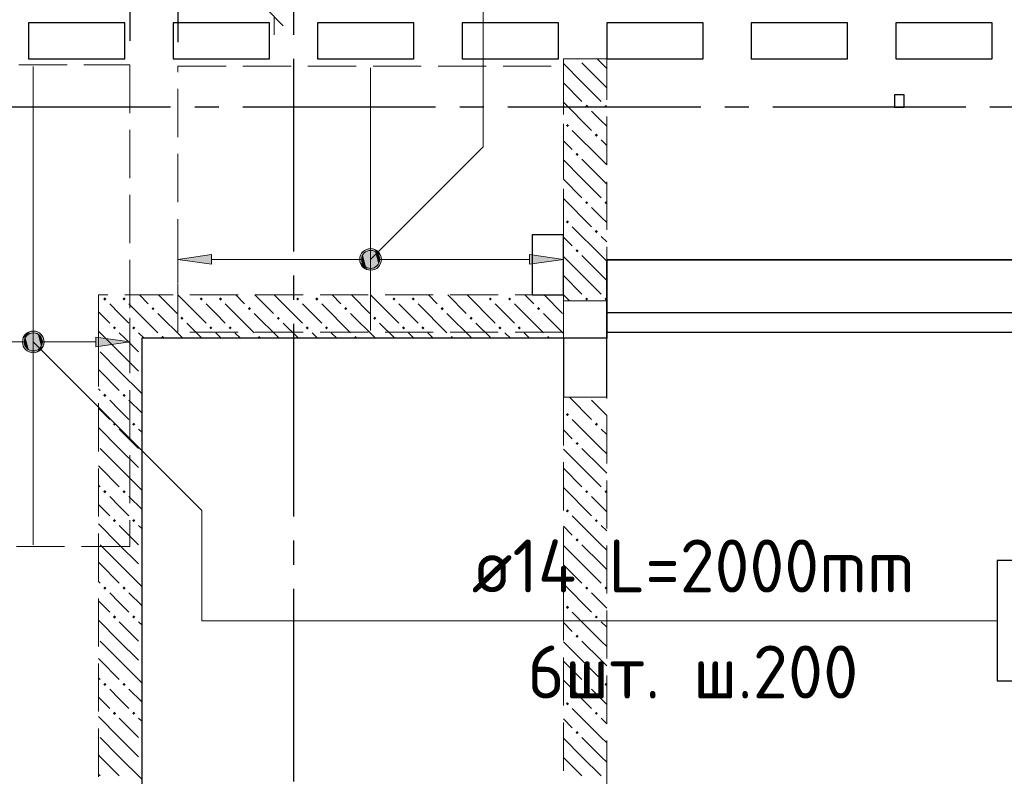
# Model space of a CAD drawing. Header units: millimetres. Extents: x 0 to 61017, y 0 to 42000.
# Tile 9 of 24: x 16584 to 20670, y 31522 to 34662. Entities that reach past the tile are written whole.
import ezdxf

# ---------------------------------------------------------------- set-up
doc = ezdxf.new("R2010")
doc.units = ezdxf.units.MM
doc.linetypes.add('______2', pattern=[270, 200, -70])
doc.linetypes.add('______5', pattern=[1100, 800, -100, 100, -100])
for name, color, linetype, lineweight in [('Standard', 7, 'Continuous', 25), ('ДОП Верх по У', 7, 'Continuous', 25), ('ЖБ Балка Вышележаща', 7, 'Continuous', 25), ('Макрос окна_ макрос двери', 7, 'Continuous', 18), ('Оси', 40, '______5', 18), ('Позиционная метка номер позиции', 7, 'Continuous', 13), ('Примечания', 7, 'Continuous', 25)]:
    doc.layers.add(name, color=color, linetype=linetype, lineweight=lineweight)
for name, color, linetype, lineweight, true_color in [('ЖБ Балка Нижележащая', 7, '______2', 25, 0x8c8cff), ('ЖБ Перекрытие верхний уровень', 7, 'Continuous', 25, 0xe0e0ff), ('ЖБ Стена верхний уровень', 7, 'Continuous', 25, 0x006e00)]:
    doc.layers.add(name, color=color, linetype=linetype, lineweight=lineweight, true_color=true_color)
doc.styles.add('ISOCPEUR', font='txt')

msp = doc.modelspace()

# ---------------------------------------------------------------- hatches: boundary and pattern name
at = {"layer": 'ДОП Верх по У', "linetype": 'Continuous', "lineweight": 13, "transparency": 33554687}
msp.add_hatch(color=7, dxfattribs=at).paths.add_polyline_path([(17380, 33647.5), (17240, 33667.5), (17380, 33687.5)], flags=16)
for points in [[(18007.7, 33648.7), (18007.7, 33686.2), (18002.5, 33667.5)], [(18007.7, 33686.2), (18021.2, 33635.2), (18021.2, 33699.7)], [(18007.7, 33686.2), (18007.7, 33648.7), (18021.2, 33635.2)], [(18021.2, 33699.7), (18040, 33630), (18040, 33705)], [(18021.2, 33699.7), (18021.2, 33635.2), (18040, 33630)], [(18040, 33705), (18040, 33630), (18058.7, 33635.2)], [(18040, 33705), (18058.7, 33635.2), (18058.7, 33699.7)], [(18058.7, 33699.7), (18058.7, 33635.2), (18072.2, 33648.7)], [(18058.7, 33699.7), (18072.2, 33648.7), (18072.2, 33686.2)], [(18072.2, 33686.2), (18072.2, 33648.7), (18077.5, 33667.5)], [(18700, 33647.5), (18840, 33667.5), (18700, 33687.5)], [(16607.7, 33343.7), (16621.2, 33292.7), (16621.2, 33357.2)], [(16621.2, 33357.2), (16640, 33287.5), (16640, 33362.5)], [(16621.2, 33357.2), (16621.2, 33292.7), (16640, 33287.5)], [(16640, 33362.5), (16640, 33287.5), (16658.7, 33292.7)], [(16640, 33362.5), (16658.7, 33292.7), (16658.7, 33357.2)], [(16658.7, 33357.2), (16658.7, 33292.7), (16672.2, 33306.2)], [(16658.7, 33357.2), (16672.2, 33306.2), (16672.2, 33343.7)], [(16607.7, 33306.2), (16607.7, 33343.7), (16602.5, 33325)], [(16607.7, 33343.7), (16607.7, 33306.2), (16621.2, 33292.7)], [(16672.2, 33343.7), (16672.2, 33306.2), (16677.5, 33325)], [(16900, 33305), (17040, 33325), (16900, 33345)]]:
    msp.add_hatch(color=7, dxfattribs=at).paths.add_polyline_path(points)
at = {"layer": 'ЖБ Стена верхний уровень', "linetype": 'Continuous', "lineweight": 18, "transparency": 33554687}
for points in [[(18900.3, 34500), (18897, 34496.6), (18893.6, 34500)], [(18930.5, 34303.1), (18937, 34309.6), (18943.5, 34303.1), (18937, 34296.6)], [(19010.5, 34303.1), (19016.9, 34309.6), (19020, 34306.6), (19020, 34299.7), (19016.9, 34296.6)], [(18850.5, 34223.1), (18857, 34229.6), (18863.5, 34223.1), (18857, 34216.6)], [(18970.5, 34183.1), (18977, 34189.6), (18983.5, 34183.1), (18977, 34176.6)], [(18890.5, 34103.1), (18897, 34109.6), (18903.4, 34103.1), (18897, 34096.6)], [(18930.5, 33903.1), (18937, 33909.6), (18943.5, 33903.1), (18937, 33896.6)], [(19010.5, 33903.1), (19016.9, 33909.6), (19020, 33906.6), (19020, 33899.7), (19016.9, 33896.6)], [(18850.5, 33823.1), (18857, 33829.6), (18863.5, 33823.1), (18857, 33816.6)], [(18970.5, 33783.1), (18977, 33789.6), (18983.5, 33783.1), (18977, 33776.6)], [(18890.5, 33703.1), (18897, 33709.6), (18903.4, 33703.1), (18897, 33696.6)], [(16930.5, 33503.1), (16937, 33509.6), (16943.5, 33503.1), (16937, 33496.6)], [(17010.5, 33503.1), (17016.9, 33509.6), (17023.4, 33503.1), (17016.9, 33496.6)], [(17330.5, 33503.1), (17337, 33509.6), (17343.5, 33503.1), (17337, 33496.6)], [(17410.5, 33503.1), (17416.9, 33509.6), (17423.4, 33503.1), (17416.9, 33496.6)], [(17730.5, 33503.1), (17737, 33509.6), (17743.5, 33503.1), (17737, 33496.6)], [(17810.5, 33503.1), (17816.9, 33509.6), (17823.4, 33503.1), (17816.9, 33496.6)], [(18130.5, 33503.1), (18137, 33509.6), (18143.5, 33503.1), (18137, 33496.6)], [(18210.5, 33503.1), (18216.9, 33509.6), (18223.4, 33503.1), (18216.9, 33496.6)], [(18530.5, 33503.1), (18537, 33509.6), (18543.5, 33503.1), (18537, 33496.6)], [(18610.5, 33503.1), (18616.9, 33509.6), (18623.4, 33503.1), (18616.9, 33496.6)], [(18930.5, 33503.1), (18937, 33509.6), (18943.5, 33503.1), (18937, 33496.6)], [(19010.5, 33503.1), (19016.9, 33509.6), (19020, 33506.6), (19020, 33499.7), (19016.9, 33496.6)], [(17130.5, 33463.1), (17137, 33469.6), (17143.5, 33463.1), (17137, 33456.6)], [(17250.5, 33423.1), (17257, 33429.6), (17263.5, 33423.1), (17257, 33416.6)], [(17530.5, 33463.1), (17537, 33469.6), (17543.5, 33463.1), (17537, 33456.6)], [(17650.5, 33423.1), (17657, 33429.6), (17663.5, 33423.1), (17657, 33416.6)], [(17930.5, 33463.1), (17937, 33469.6), (17943.5, 33463.1), (17937, 33456.6)], [(18050.5, 33423.1), (18057, 33429.6), (18063.5, 33423.1), (18057, 33416.6)], [(18330.5, 33463.1), (18337, 33469.6), (18343.5, 33463.1), (18337, 33456.6)], [(18450.5, 33423.1), (18457, 33429.6), (18463.5, 33423.1), (18457, 33416.6)], [(18730.5, 33463.1), (18737, 33469.6), (18743.5, 33463.1), (18737, 33456.6)], [(16970.5, 33383.1), (16977, 33389.6), (16983.5, 33383.1), (16977, 33376.6)], [(17050.5, 33383.1), (17057, 33389.6), (17063.5, 33383.1), (17057, 33376.6)], [(17370.5, 33383.1), (17377, 33389.6), (17383.5, 33383.1), (17377, 33376.6)], [(17450.5, 33383.1), (17457, 33389.6), (17463.5, 33383.1), (17457, 33376.6)], [(17770.5, 33383.1), (17777, 33389.6), (17783.5, 33383.1), (17777, 33376.6)], [(17850.5, 33383.1), (17857, 33389.6), (17863.5, 33383.1), (17857, 33376.6)], [(18170.5, 33383.1), (18177, 33389.6), (18183.5, 33383.1), (18177, 33376.6)], [(18250.5, 33383.1), (18257, 33389.6), (18263.5, 33383.1), (18257, 33376.6)], [(18570.5, 33383.1), (18577, 33389.6), (18583.5, 33383.1), (18577, 33376.6)], [(18650.5, 33383.1), (18657, 33389.6), (18663.5, 33383.1), (18657, 33376.6)], [(17170.5, 33343.1), (17177, 33349.6), (17183.5, 33343.1), (17180.3, 33340), (17173.6, 33340)], [(17570.5, 33343.1), (17577, 33349.6), (17583.5, 33343.1), (17580.3, 33340), (17573.6, 33340)], [(17970.5, 33343.1), (17977, 33349.6), (17983.5, 33343.1), (17980.3, 33340), (17973.6, 33340)], [(18370.5, 33343.1), (18377, 33349.6), (18383.5, 33343.1), (18380.3, 33340), (18373.6, 33340)], [(18770.5, 33343.1), (18777, 33349.6), (18783.5, 33343.1), (18780.3, 33340), (18773.6, 33340)], [(16930.5, 33103.1), (16937, 33109.6), (16943.5, 33103.1), (16937, 33096.6)], [(17010.5, 33103.1), (17016.9, 33109.6), (17023.4, 33103.1), (17016.9, 33096.6)], [(18850.5, 33023.1), (18857, 33029.6), (18863.5, 33023.1), (18857, 33016.6)], [(16970.5, 32983.1), (16977, 32989.6), (16983.5, 32983.1), (16977, 32976.6)], [(17050.5, 32983.1), (17057, 32989.6), (17063.5, 32983.1), (17057, 32976.6)], [(18970.5, 32983.1), (18977, 32989.6), (18983.5, 32983.1), (18977, 32976.6)], [(18890.5, 32903.1), (18897, 32909.6), (18903.4, 32903.1), (18897, 32896.6)], [(16930.5, 32703.1), (16937, 32709.6), (16943.5, 32703.1), (16937, 32696.6)], [(17010.5, 32703.1), (17016.9, 32709.6), (17023.4, 32703.1), (17016.9, 32696.6)], [(18930.5, 32703.1), (18937, 32709.6), (18943.5, 32703.1), (18937, 32696.6)], [(19010.5, 32703.1), (19016.9, 32709.6), (19020, 32706.6), (19020, 32699.7), (19016.9, 32696.6)], [(18850.5, 32623.1), (18857, 32629.6), (18863.5, 32623.1), (18857, 32616.6)], [(16970.5, 32583.1), (16977, 32589.6), (16983.5, 32583.1), (16977, 32576.6)], [(17050.5, 32583.1), (17057, 32589.6), (17063.5, 32583.1), (17057, 32576.6)], [(18970.5, 32583.1), (18977, 32589.6), (18983.5, 32583.1), (18977, 32576.6)], [(18890.5, 32503.1), (18897, 32509.6), (18903.4, 32503.1), (18897, 32496.6)], [(16930.5, 32303.1), (16937, 32309.6), (16943.5, 32303.1), (16937, 32296.6)], [(17010.5, 32303.1), (17016.9, 32309.6), (17023.4, 32303.1), (17016.9, 32296.6)], [(18930.5, 32303.1), (18937, 32309.6), (18943.5, 32303.1), (18937, 32296.6)], [(19010.5, 32303.1), (19016.9, 32309.6), (19020, 32306.6), (19020, 32299.7), (19016.9, 32296.6)], [(18850.5, 32223.1), (18857, 32229.6), (18863.5, 32223.1), (18857, 32216.6)], [(16970.5, 32183.1), (16977, 32189.6), (16983.5, 32183.1), (16977, 32176.6)], [(17050.5, 32183.1), (17057, 32189.6), (17063.5, 32183.1), (17057, 32176.6)], [(18970.5, 32183.1), (18977, 32189.6), (18983.5, 32183.1), (18977, 32176.6)], [(18890.5, 32103.1), (18897, 32109.6), (18903.4, 32103.1), (18897, 32096.6)], [(16930.5, 31903.1), (16937, 31909.6), (16943.5, 31903.1), (16937, 31896.6)], [(17010.5, 31903.1), (17016.9, 31909.6), (17023.4, 31903.1), (17016.9, 31896.6)], [(18930.5, 31903.1), (18937, 31909.6), (18943.5, 31903.1), (18937, 31896.6)], [(19010.5, 31903.1), (19016.9, 31909.6), (19020, 31906.6), (19020, 31899.7), (19016.9, 31896.6)], [(18850.5, 31823.1), (18857, 31829.6), (18863.5, 31823.1), (18857, 31816.6)], [(16970.5, 31783.1), (16977, 31789.6), (16983.5, 31783.1), (16977, 31776.6)], [(17050.5, 31783.1), (17057, 31789.6), (17063.5, 31783.1), (17057, 31776.6)], [(18970.5, 31783.1), (18977, 31789.6), (18983.5, 31783.1), (18977, 31776.6)], [(18890.5, 31703.1), (18897, 31709.6), (18903.4, 31703.1), (18897, 31696.6)]]:
    msp.add_hatch(color=7, dxfattribs=at).paths.add_polyline_path(points, flags=16)
at = {"layer": 'Позиционная метка номер позиции', "linetype": 'Continuous', "lineweight": 13, "transparency": 33554687}
for points in [[(17996.7, 33679), (18071.8, 33635.7), (18008.2, 33699.3)], [(17996.7, 33656), (18051.5, 33624.2), (17996.7, 33679)], [(17996.7, 33679), (18051.5, 33624.2), (18071.8, 33635.7)], [(18008.2, 33699.3), (18083.3, 33656), (18028.5, 33710.8)], [(18008.2, 33699.3), (18071.8, 33635.7), (18083.3, 33656)], [(18028.5, 33710.8), (18083.3, 33656), (18083.3, 33679)], [(18028.5, 33710.8), (18083.3, 33679), (18051.5, 33710.8)], [(18051.5, 33710.8), (18083.3, 33679), (18071.8, 33699.3)], [(18028.5, 33624.2), (17996.7, 33656), (18008.2, 33635.7)], [(17996.7, 33656), (18028.5, 33624.2), (18051.5, 33624.2)], [(16596.7, 33336.5), (16628.5, 33368.3), (16608.2, 33356.8)], [(16628.5, 33368.3), (16596.7, 33336.5), (16596.7, 33313.5)], [(16628.5, 33368.3), (16596.7, 33313.5), (16651.5, 33368.3)], [(16651.5, 33368.3), (16596.7, 33313.5), (16608.2, 33293.2)], [(16651.5, 33368.3), (16608.2, 33293.2), (16671.8, 33356.8)], [(16671.8, 33356.8), (16608.2, 33293.2), (16628.5, 33281.7)], [(16671.8, 33356.8), (16628.5, 33281.7), (16683.3, 33336.5)], [(16683.3, 33336.5), (16628.5, 33281.7), (16651.5, 33281.7)], [(16683.3, 33336.5), (16651.5, 33281.7), (16683.3, 33313.5)], [(16683.3, 33313.5), (16651.5, 33281.7), (16671.8, 33293.2)]]:
    msp.add_hatch(color=7, dxfattribs=at).paths.add_polyline_path(points)

# ---------------------------------------------------------------- linework, layer by layer
at = {"layer": 'Standard', "color": 251, "linetype": 'Continuous', "lineweight": -3, "true_color": 0x656565, "transparency": 33554687}
for p, q in [((17040, 36650), (17040, 34575)), ((17240, 36650), (17240, 34569))]:
    msp.add_line(p, q, dxfattribs=at)
at = {"layer": 'Standard', "color": 7, "linetype": 'Continuous', "lineweight": 25, "transparency": 33554687}
for p, q in [((17602.5, 34712.5), (17677.5, 34637.5)), ((16620, 34650), (16620, 34500)), ((17020, 34650), (16620, 34650)), ((17020, 34500), (17020, 34650)), ((17220, 34650), (17220, 34500)), ((17620, 34650), (17220, 34650)), ((17620, 34500), (17620, 34650)), ((17820, 34650), (17820, 34500)), ((18220, 34650), (17820, 34650)), ((18220, 34500), (18220, 34650)), ((18420, 34650), (18420, 34500)), ((18820, 34650), (18420, 34650)), ((18820, 34500), (18820, 34650)), ((19020, 34650), (19020, 34500)), ((19420, 34650), (19020, 34650)), ((19420, 34500), (19420, 34650)), ((19620, 34650), (19620, 34500)), ((20020, 34650), (19620, 34650)), ((20020, 34500), (20020, 34650)), ((20220, 34650), (20220, 34500)), ((20620, 34650), (20220, 34650)), ((20620, 34500), (20620, 34650)), ((16620, 34500), (17020, 34500)), ((17220, 34500), (17620, 34500)), ((17820, 34500), (18220, 34500)), ((18420, 34500), (18820, 34500)), ((19020, 34500), (19420, 34500)), ((19620, 34500), (20020, 34500)), ((20220, 34500), (20620, 34500)), ((20215, 34350), (20215, 34300)), ((20255, 34350), (20215, 34350)), ((20255, 34300), (20255, 34350)), ((20215, 34300), (20255, 34300)), ((18710, 33770), (18710, 33520)), ((18840, 33770), (18710, 33770)), ((18840, 33520), (18840, 33770)), ((19020, 33445), (19020, 33665)), ((19020, 33665), (21550, 33665)), ((19020, 33665), (19020, 33445)), ((21550, 33665), (19020, 33665)), ((18710, 33520), (18840, 33520)), ((21550, 33445), (19020, 33445)), ((19020, 33445), (19020, 33340)), ((19020, 33365), (21550, 33365)), ((17090, 33340), (17090, 28900)), ((19020, 33340), (17090, 33340))]:
    msp.add_line(p, q, dxfattribs=at)
at = {"layer": 'Standard', "color": 7, "linetype": 'Continuous', "lineweight": 13, "transparency": 33554687}
msp.add_line((17640, 34675), (17640, 34600), dxfattribs=at)
at = {"layer": 'ДОП Верх по У', "color": 7, "linetype": 'Continuous', "lineweight": 18, "transparency": 33554687}
for p, q in [((16640, 34468), (16640, 32482)), ((18040, 34462), (18040, 33372))]:
    msp.add_line(p, q, dxfattribs=at)
at = {"layer": 'ДОП Верх по У', "color": 251, "linetype": 'Continuous', "lineweight": 13, "true_color": 0x494949, "transparency": 33554687}
for p, q in [((17240, 33667.5), (17240, 33767.5)), ((18840, 33667.5), (18840, 33767.5)), ((17240, 33667.5), (17380, 33687.5)), ((17380, 33687.5), (17380, 33647.5)), ((18040, 33705), (18040, 33705)), ((18840, 33667.5), (18700, 33687.5)), ((18700, 33687.5), (18700, 33647.5)), ((17380, 33647.5), (17240, 33667.5)), ((17240, 33667.5), (17240, 33567.5)), ((17240, 33667.5), (17240, 33667.5)), ((17380, 33667.5), (18010, 33667.5)), ((18070, 33667.5), (18700, 33667.5)), ((18700, 33647.5), (18840, 33667.5)), ((18840, 33667.5), (18840, 33567.5)), ((18840, 33667.5), (18840, 33667.5)), ((18040, 33630), (18040, 33630)), ((17040, 33325), (17040, 33425)), ((16640, 33362.5), (16640, 33362.5)), ((16180, 33325), (16610, 33325)), ((16670, 33325), (16900, 33325)), ((17040, 33325), (16900, 33345)), ((16900, 33345), (16900, 33305)), ((16900, 33305), (17040, 33325)), ((17040, 33325), (17040, 33225)), ((17040, 33325), (17040, 33325)), ((16640, 33287.5), (16640, 33287.5))]:
    msp.add_line(p, q, dxfattribs=at)
at = {"layer": 'ДОП Верх по У', "color": 7, "linetype": 'Continuous', "lineweight": 13, "transparency": 33554687}
msp.add_line((18440, 32167.5), (20548, 32167.5), dxfattribs=at)
at = {"layer": 'ДОП Верх по У', "color": 7, "linetype": 'Continuous', "lineweight": 25, "transparency": 33554687}
msp.add_lwpolyline([(20640, 31917.5), (21100, 31917.5), (21100, 32417.5), (20640, 32417.5), (20640, 31917.5)], dxfattribs=at)
at = {"layer": 'ДОП Верх по У', "color": 251, "linetype": 'Continuous', "lineweight": 13, "true_color": 0x494949, "transparency": 33554687}
for centre in [(18040, 33667.5), (16640, 33325)]:
    msp.add_circle(centre, 37.5, dxfattribs=at)
at = {"layer": 'ЖБ Балка Вышележаща', "color": 7, "linetype": 'Continuous', "lineweight": 18, "transparency": 33554687}
for p, q in [((19020, 33445), (19020, 33365)), ((19020, 33365), (21550, 33365))]:
    msp.add_line(p, q, dxfattribs=at)
at = {"layer": 'ЖБ Балка Нижележащая', "color": 251, "linetype": '______2', "lineweight": 18, "true_color": 0x656565, "transparency": 33554687}
for p, q in [((21550, 33665), (19020, 33665)), ((19020, 33665), (19020, 33445))]:
    msp.add_line(p, q, dxfattribs=at)
at = {"layer": 'ЖБ Перекрытие верхний уровень', "color": 7, "linetype": 'Continuous', "lineweight": 18, "transparency": 33554687}
for p, q in [((16620, 34650), (17020, 34650)), ((16620, 34500), (16620, 34650)), ((17020, 34650), (17020, 34500)), ((17220, 34500), (17220, 34650)), ((17220, 34650), (17620, 34650)), ((17620, 34650), (17620, 34500)), ((17820, 34650), (18220, 34650)), ((17820, 34500), (17820, 34650)), ((18220, 34650), (18220, 34500)), ((18420, 34500), (18420, 34650)), ((18420, 34650), (18820, 34650)), ((18820, 34650), (18820, 34500)), ((19020, 34650), (19420, 34650)), ((19020, 34500), (19020, 34650)), ((19420, 34650), (19420, 34500)), ((19620, 34500), (19620, 34650)), ((19620, 34650), (20020, 34650)), ((20020, 34650), (20020, 34500)), ((20220, 34500), (20220, 34650)), ((20220, 34650), (20620, 34650)), ((20620, 34650), (20620, 34500)), ((17020, 34500), (16620, 34500)), ((17620, 34500), (17220, 34500)), ((18220, 34500), (17820, 34500)), ((18820, 34500), (18420, 34500)), ((19420, 34500), (19020, 34500)), ((20020, 34500), (19620, 34500)), ((20620, 34500), (20220, 34500)), ((20255, 34350), (20215, 34350)), ((20215, 34350), (20215, 34300)), ((20255, 34300), (20255, 34350)), ((20215, 34300), (20255, 34300)), ((18840, 33770), (18710, 33770)), ((18710, 33770), (18710, 33520)), ((18840, 33520), (18840, 33770)), ((18710, 33520), (18840, 33520)), ((19020, 33340), (19020, 33445)), ((19020, 33445), (21550, 33445)), ((17090, 28900), (17090, 33340)), ((17090, 33340), (19020, 33340))]:
    msp.add_line(p, q, dxfattribs=at)
at = {"layer": 'ЖБ Стена верхний уровень', "color": 251, "linetype": '______2', "lineweight": 13, "true_color": 0x656565, "transparency": 33554687}
for p, q in [((19020, 34500), (18840, 34500)), ((18840, 34500), (18840, 33520)), ((19020, 33520), (19020, 34500)), ((18840, 33520), (16910, 33520)), ((16910, 33520), (16910, 33340)), ((19020, 33495), (19020, 33520)), ((19020, 33495), (18840, 33495)), ((18840, 33495), (18840, 33340)), ((19020, 33495), (18840, 33495)), ((18840, 33495), (18840, 33340)), ((16910, 33340), (16910, 30802.5)), ((17090, 33340), (18840, 33340)), ((17090, 30802.5), (17090, 33340)), ((18840, 33095), (19020, 33095)), ((18840, 33095), (19020, 33095)), ((18840, 33095), (18840, 30680)), ((19020, 30660), (19020, 33095))]:
    msp.add_line(p, q, dxfattribs=at)
at = {"layer": 'ЖБ Стена верхний уровень', "color": 9, "linetype": 'Continuous', "lineweight": 18, "true_color": 0xc7c7c7, "transparency": 33554687}
for p, q in [((18997, 34483.1), (18980.1, 34500)), ((18916.9, 34403.1), (18840, 34480.1)), ((18916.9, 34483.1), (18997, 34403.1)), ((18997, 34483.1), (19020, 34460.1)), ((18840, 34400.1), (18916.9, 34323.1)), ((18916.9, 34403.1), (18997, 34323.1)), ((18997, 34403.1), (19020, 34380.1)), ((18840, 34320.1), (18957, 34203.1)), ((18997, 34243.1), (18957, 34283.1)), ((19020, 34220.1), (18997, 34243.1)), ((18997, 34083.1), (18877, 34203.1)), ((18840, 34160.1), (18877, 34123.1)), ((18997, 34163.1), (19020, 34140.1)), ((18916.9, 34083.1), (18997, 34003.1)), ((18997, 34083.1), (19020, 34060.1)), ((18916.9, 34003.1), (18840, 34080.1)), ((18916.9, 34003.1), (18997, 33923.1)), ((18997, 34003.1), (19020, 33980.1)), ((18840, 34000.1), (18916.9, 33923.1)), ((18840, 33920.1), (18957, 33803.1)), ((18997, 33843.1), (18957, 33883.1)), ((19020, 33820.1), (18997, 33843.1)), ((18997, 33683.1), (18877, 33803.1)), ((18840, 33760.1), (18877, 33723.1)), ((18997, 33763.1), (19020, 33740.1)), ((18916.9, 33603.1), (18840, 33680.1)), ((18916.9, 33683.1), (18997, 33603.1)), ((18997, 33683.1), (19020, 33660.1)), ((18840, 33600.1), (18916.9, 33523.1)), ((18916.9, 33603.1), (18997, 33523.1)), ((18997, 33603.1), (19020, 33580.1)), ((17080.1, 33520), (17116.9, 33483.1)), ((17160.1, 33520), (17237, 33443.1)), ((17240.1, 33520), (17357, 33403.1)), ((17480.1, 33520), (17516.9, 33483.1)), ((17560.1, 33520), (17637, 33443.1)), ((17640.1, 33520), (17757, 33403.1)), ((17880.1, 33520), (17916.9, 33483.1)), ((17960.1, 33520), (18037, 33443.1)), ((18040.1, 33520), (18157, 33403.1)), ((18280.1, 33520), (18316.9, 33483.1)), ((18360.1, 33520), (18437, 33443.1)), ((18440.1, 33520), (18557, 33403.1)), ((18680.1, 33520), (18716.9, 33483.1)), ((18760.1, 33520), (18837, 33443.1)), ((18840, 33520.1), (18840.1, 33520)), ((18840.1, 33520), (18865.1, 33495)), ((16997, 33443.1), (16957, 33483.1)), ((17037, 33483.1), (17157, 33363.1)), ((17397, 33443.1), (17357, 33483.1)), ((17437, 33483.1), (17557, 33363.1)), ((17797, 33443.1), (17757, 33483.1)), ((17837, 33483.1), (17957, 33363.1)), ((18197, 33443.1), (18157, 33483.1)), ((18237, 33483.1), (18357, 33363.1)), ((18597, 33443.1), (18557, 33483.1)), ((18637, 33483.1), (18757, 33363.1)), ((16910, 33450.1), (16957, 33403.1)), ((17037, 33403.1), (16997, 33443.1)), ((17157, 33443.1), (17260.1, 33340)), ((17437, 33403.1), (17397, 33443.1)), ((17557, 33443.1), (17660.1, 33340)), ((17837, 33403.1), (17797, 33443.1)), ((17957, 33443.1), (18060.1, 33340)), ((18237, 33403.1), (18197, 33443.1)), ((18357, 33443.1), (18460.1, 33340)), ((18637, 33403.1), (18597, 33443.1)), ((18757, 33443.1), (18840, 33360.1)), ((17340.1, 33340), (17277, 33403.1)), ((17740.1, 33340), (17677, 33403.1)), ((18140.1, 33340), (18077, 33403.1)), ((18540.1, 33340), (18477, 33403.1)), ((16940.1, 33340), (16910, 33370.1)), ((16997, 33363.1), (17020.1, 33340)), ((17077, 33363.1), (17100.1, 33340)), ((17397, 33363.1), (17420.1, 33340)), ((17477, 33363.1), (17500.1, 33340)), ((17797, 33363.1), (17820.1, 33340)), ((17877, 33363.1), (17900.1, 33340)), ((18197, 33363.1), (18220.1, 33340)), ((18277, 33363.1), (18300.1, 33340)), ((18597, 33363.1), (18620.1, 33340)), ((18677, 33363.1), (18700.1, 33340)), ((16997, 33283.1), (16940.1, 33340)), ((17020.1, 33340), (17077, 33283.1)), ((16916.9, 33283.1), (16997, 33203.1)), ((16997, 33283.1), (17077, 33203.1)), ((16916.9, 33203.1), (16910, 33210.1)), ((16916.9, 33203.1), (16997, 33123.1)), ((16997, 33203.1), (17090, 33110.1)), ((16910, 33130.1), (16916.9, 33123.1)), ((16997, 33043.1), (16957, 33083.1)), ((17037, 33083.1), (17090, 33030.1)), ((18865.1, 33095), (18957, 33003.1)), ((18997, 33043.1), (18957, 33083.1)), ((16910, 33050.1), (16957, 33003.1)), ((17037, 33003.1), (16997, 33043.1)), ((19020, 33020.1), (18997, 33043.1)), ((18997, 32883.1), (18877, 33003.1)), ((16997, 32883.1), (16910, 32970.1)), ((16997, 32963.1), (17077, 32883.1)), ((17077, 32963.1), (17090, 32950.1)), ((18840, 32960.1), (18877, 32923.1)), ((18997, 32963.1), (19020, 32940.1)), ((16916.9, 32883.1), (16997, 32803.1)), ((16997, 32883.1), (17077, 32803.1)), ((18916.9, 32803.1), (18840, 32880.1)), ((18916.9, 32883.1), (18997, 32803.1)), ((18997, 32883.1), (19020, 32860.1)), ((16916.9, 32803.1), (16910, 32810.1)), ((16916.9, 32803.1), (16997, 32723.1)), ((16997, 32803.1), (17090, 32710.1)), ((18840, 32800.1), (18916.9, 32723.1)), ((18916.9, 32803.1), (18997, 32723.1)), ((18997, 32803.1), (19020, 32780.1)), ((16910, 32730.1), (16916.9, 32723.1)), ((18840, 32720.1), (18957, 32603.1)), ((16997, 32643.1), (16957, 32683.1)), ((17037, 32683.1), (17090, 32630.1)), ((18997, 32643.1), (18957, 32683.1)), ((16910, 32650.1), (16957, 32603.1)), ((17037, 32603.1), (16997, 32643.1)), ((19020, 32620.1), (18997, 32643.1)), ((18997, 32483.1), (18877, 32603.1)), ((16997, 32483.1), (16910, 32570.1)), ((16997, 32563.1), (17077, 32483.1)), ((17077, 32563.1), (17090, 32550.1)), ((18840, 32560.1), (18877, 32523.1)), ((18997, 32563.1), (19020, 32540.1)), ((16916.9, 32483.1), (16997, 32403.1)), ((16997, 32483.1), (17077, 32403.1)), ((18916.9, 32403.1), (18840, 32480.1)), ((18916.9, 32483.1), (18997, 32403.1)), ((18997, 32483.1), (19020, 32460.1)), ((16916.9, 32403.1), (16910, 32410.1)), ((16916.9, 32403.1), (16997, 32323.1)), ((16997, 32403.1), (17090, 32310.1)), ((18840, 32400.1), (18916.9, 32323.1)), ((18916.9, 32403.1), (18997, 32323.1)), ((18997, 32403.1), (19020, 32380.1)), ((16910, 32330.1), (16916.9, 32323.1)), ((18840, 32320.1), (18957, 32203.1)), ((16910, 32250.1), (16957, 32203.1)), ((16997, 32243.1), (16957, 32283.1)), ((17037, 32283.1), (17090, 32230.1)), ((18997, 32243.1), (18957, 32283.1)), ((17037, 32203.1), (16997, 32243.1)), ((18997, 32083.1), (18877, 32203.1)), ((19020, 32220.1), (18997, 32243.1)), ((16997, 32083.1), (16910, 32170.1)), ((16997, 32163.1), (17077, 32083.1)), ((17077, 32163.1), (17090, 32150.1)), ((18997, 32163.1), (19020, 32140.1)), ((18840, 32160.1), (18877, 32123.1)), ((16916.9, 32083.1), (16997, 32003.1)), ((16997, 32083.1), (17077, 32003.1)), ((18916.9, 32083.1), (18997, 32003.1)), ((18997, 32083.1), (19020, 32060.1)), ((18916.9, 32003.1), (18840, 32080.1)), ((16916.9, 32003.1), (16910, 32010.1)), ((16916.9, 32003.1), (16997, 31923.1)), ((16997, 32003.1), (17090, 31910.1)), ((18840, 32000.1), (18916.9, 31923.1)), ((18916.9, 32003.1), (18997, 31923.1)), ((18997, 32003.1), (19020, 31980.1)), ((16910, 31930.1), (16916.9, 31923.1)), ((18840, 31920.1), (18957, 31803.1)), ((16997, 31843.1), (16957, 31883.1)), ((17037, 31883.1), (17090, 31830.1)), ((18997, 31843.1), (18957, 31883.1)), ((16910, 31850.1), (16957, 31803.1)), ((17037, 31803.1), (16997, 31843.1)), ((19020, 31820.1), (18997, 31843.1)), ((18997, 31683.1), (18877, 31803.1)), ((16997, 31683.1), (16910, 31770.1)), ((16997, 31763.1), (17077, 31683.1)), ((17077, 31763.1), (17090, 31750.1)), ((18840, 31760.1), (18877, 31723.1)), ((18997, 31763.1), (19020, 31740.1)), ((16916.9, 31683.1), (16997, 31603.1)), ((16997, 31683.1), (17077, 31603.1)), ((18916.9, 31603.1), (18840, 31680.1)), ((18916.9, 31683.1), (18997, 31603.1)), ((18997, 31683.1), (19020, 31660.1)), ((16916.9, 31603.1), (16910, 31610.1)), ((16916.9, 31603.1), (16997, 31523.1)), ((16997, 31603.1), (17090, 31510.1)), ((18840, 31600.1), (18916.9, 31523.1)), ((18916.9, 31603.1), (18997, 31523.1)), ((18997, 31603.1), (19020, 31580.1)), ((16910, 31530.1), (16916.9, 31523.1))]:
    msp.add_line(p, q, dxfattribs=at)
at = {"layer": 'Макрос окна_ макрос двери', "color": 7, "linetype": 'Continuous', "lineweight": -3, "transparency": 33554687}
for p, q in [((19020, 33095), (19020, 33495)), ((19020, 33095), (19020, 33495)), ((18840, 33340), (18840, 33095)), ((18840, 33340), (18840, 33095))]:
    msp.add_line(p, q, dxfattribs=at)
at = {"layer": 'Оси', "color": 8, "linetype": '______5', "lineweight": -3, "transparency": 33554687}
for p, q in [((17720, 38900), (17720, 15970)), ((50210, 34300), (3600, 34300)), ((50210, 34300), (3600, 34300))]:
    msp.add_line(p, q, dxfattribs=at)
at = {"layer": 'Позиционная метка номер позиции', "color": 7, "linetype": 'Continuous', "lineweight": 13, "transparency": 33554687}
for p, q in [((18008.2, 33699.3), (18008.2, 33699.3)), ((18071.8, 33699.3), (18071.8, 33699.3)), ((18008.2, 33635.7), (18008.2, 33635.7)), ((18071.8, 33635.7), (18071.8, 33635.7)), ((16608.2, 33356.8), (16608.2, 33356.8)), ((16671.8, 33356.8), (16671.8, 33356.8)), ((16608.2, 33293.2), (16608.2, 33293.2)), ((16671.8, 33293.2), (16671.8, 33293.2))]:
    msp.add_line(p, q, dxfattribs=at)
for points in [[(18040, 33667.5), (18506.7, 34134.2), (18506.7, 39150), (21006.7, 39150)], [(16640, 33325), (17340, 32625), (17340, 32167.5), (20640, 32167.5)]]:
    msp.add_lwpolyline(points, dxfattribs=at)
for centre in [(18040, 33667.5), (16640, 33325)]:
    msp.add_circle(centre, 45, dxfattribs=at)
at = {"layer": 'Примечания', "color": 7, "linetype": '______2', "lineweight": 18, "transparency": 33554687}
for p, q in [((16040, 34475), (17040, 34475)), ((17040, 34475), (17040, 32475)), ((17240, 34469), (18840, 34469)), ((17240, 33365), (17240, 34469)), ((18840, 34469), (18840, 33365)), ((18840, 33365), (17240, 33365)), ((17040, 32475), (16040, 32475))]:
    msp.add_line(p, q, dxfattribs=at)

# ---------------------------------------------------------------- texts
at = {"layer": 'ДОП Верх по У', "color": 7, "linetype": 'Continuous', "lineweight": 13, "transparency": 33554687, "char_height": 220, "attachment_point": 7, "style": 'ISOCPEUR'}
for s, insert, width in [('\\W0.96;ø14 L=2000mm ', (18460, 32284.8), 2172.605), ('\\W0.97;6шт. ш.200 ', (18691, 31844.8), 1712.318)]:
    msp.add_mtext(s, dxfattribs=dict(at, insert=insert, width=width))

doc.saveas('drawing.dxf')
